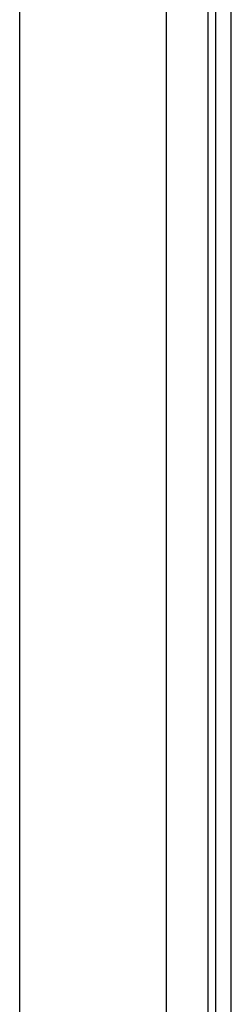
# Model space of a CAD drawing. Header units: inches. Extents: x 17 to 570, y 51 to 268.
# Tile 108 of 256: x 75.973 to 76.875, y 166.677 to 170.879. Entities that reach past the tile are written whole.
import ezdxf

# ---------------------------------------------------------------- set-up
doc = ezdxf.new("R2010")
doc.units = ezdxf.units.IN
doc.header["$MEASUREMENT"] = 0
doc.layers.add('Visible Edges(ANSI)', color=7, linetype='Continuous', lineweight=25)
doc.layers.add('Visible Tangent Edges(ANSI)', color=7, linetype='Continuous', lineweight=25)

msp = doc.modelspace()

# ---------------------------------------------------------------- linework, layer by layer
at = {"layer": 'Visible Edges(ANSI)'}
for p, q in [((76.807, 179.1841), (76.807, 147.5811)), ((76.875, 147.5811), (76.875, 179.1841)), ((75.9725, 163.708), (75.9725, 178.5791)), ((76.5975, 178.5791), (76.5975, 163.546))]:
    msp.add_line(p, q, dxfattribs=at)
at = {"layer": 'Visible Tangent Edges(ANSI)'}
msp.add_line((76.776, 147.4641), (76.776, 179.1841), dxfattribs=at)

doc.saveas('drawing.dxf')
